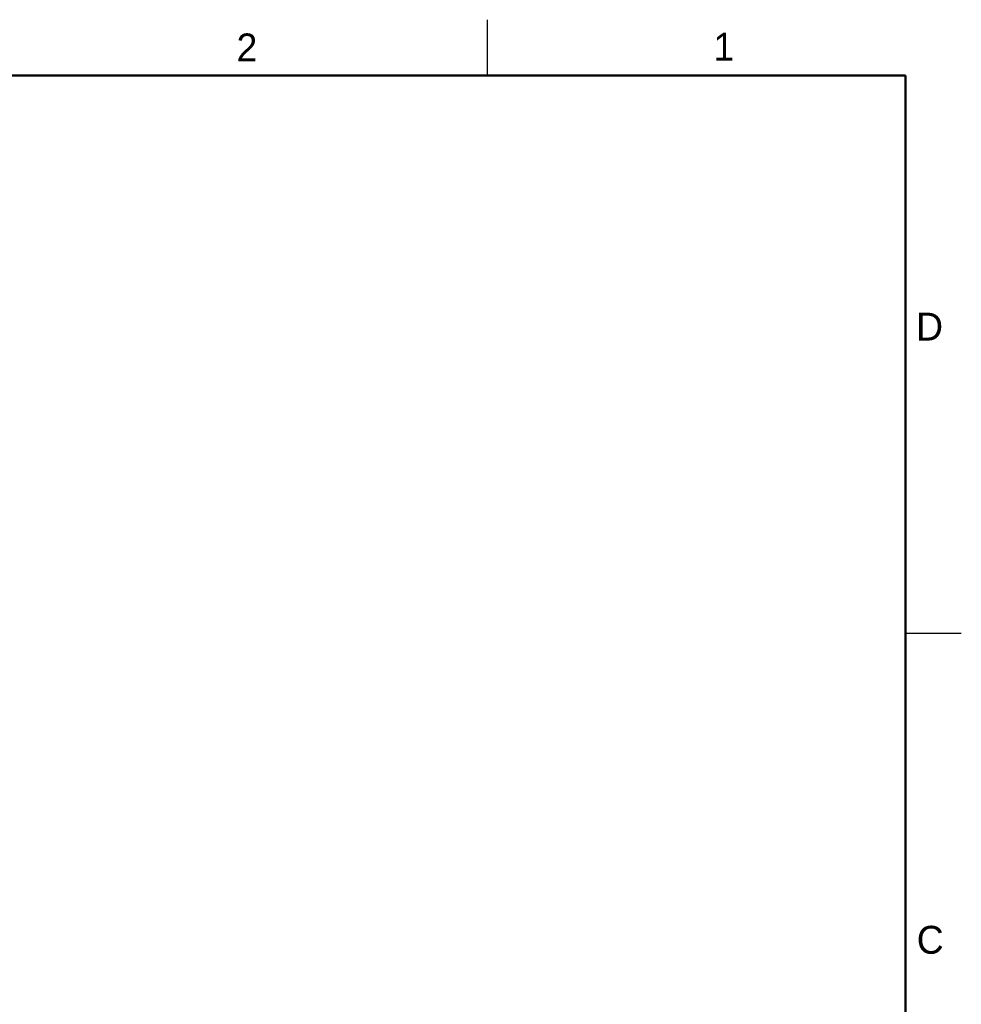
# Model space of a CAD drawing. Header units: inches. Extents: x 0 to 34, y 0 to 22.
# Tile 145 of 145: x 25.6 to 34, y 13.2 to 22. Entities that reach past the tile are written whole.
import ezdxf

# ---------------------------------------------------------------- set-up
doc = ezdxf.new("R2010")
doc.units = ezdxf.units.IN
doc.header["$LTSCALE"] = 1.87
doc.header["$MEASUREMENT"] = 0
doc.layers.get('0').update_dxf_attribs({"linetype": 'CONTINUOUS'})
doc.styles.add('TEXTSTYLE_2', font='txt')

msp = doc.modelspace()

# ---------------------------------------------------------------- linework, layer by layer
at = {"color": 2, "linetype": 'CONTINUOUS'}
for p, q in [((29.75, 22), (29.75, 21.5)), ((33.5, 16.5), (34, 16.5))]:
    msp.add_line(p, q, dxfattribs=at)
at = {"color": 7, "linetype": 'CONTINUOUS', "const_width": 0.02}
for points in [[(33.5, 21.5), (0.5, 21.5)], [(33.5, 0.5), (33.5, 21.5)]]:
    msp.add_lwpolyline(points, dxfattribs=at)

# ---------------------------------------------------------------- texts
at = {"color": 2, "linetype": 'CONTINUOUS', "char_height": 0.25, "width": 0.25, "attachment_point": 1, "line_spacing_factor": 0.9, "style": 'TEXTSTYLE_2'}
for s, insert in [('2', (27.5025, 21.8762)), ('1', (31.7781, 21.8826)), ('D', (33.5947, 19.3736)), ('C', (33.6004, 13.8767))]:
    msp.add_mtext(s, dxfattribs=dict(at, insert=insert))

doc.saveas('drawing.dxf')
